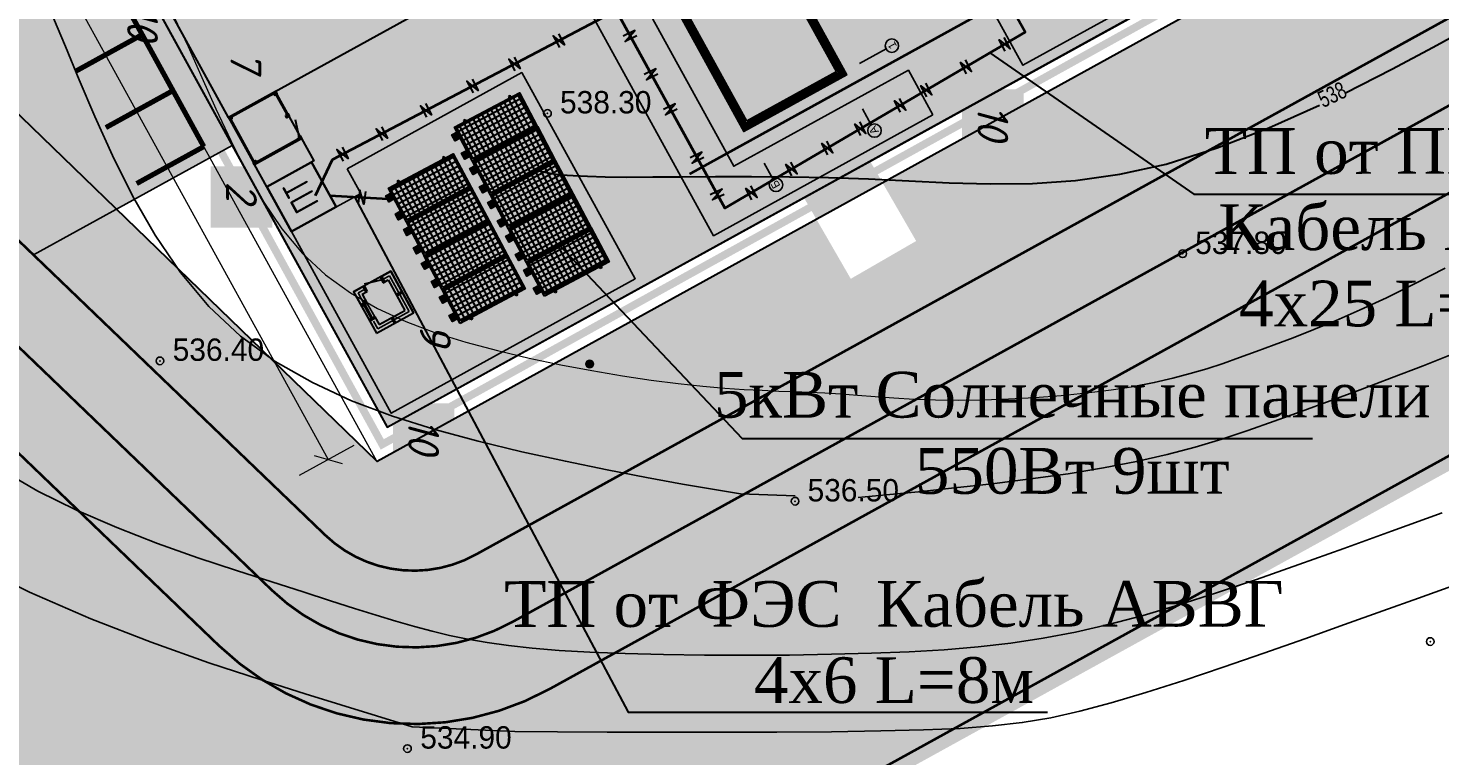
# Model space of a CAD drawing. Extents: x 10527 to 38813, y 13847 to 37526.
# Tile 83 of 256: x 35727 to 35782, y 35952 to 35981. Entities that reach past the tile are written whole.
import ezdxf

# ---------------------------------------------------------------- set-up
doc = ezdxf.new("R2010")
doc.units = 0
doc.header["$LTSCALE"] = 0.5
doc.header["$MEASUREMENT"] = 0
doc.header["$PDMODE"] = 32
doc.header["$PDSIZE"] = 0.3
for name, pattern in [('ACAD_ISO02W100', [15, 12, -3]), ('Auto_Street_NotBorder_Line_m1', [3, 1.5, -1.5]), ('CONTI', [0]), ('GOST2.303 6', [12, 8, -1.5, 1, -1.5]), ('STRIH_1', [3, 2, -1])]:
    doc.linetypes.add(name, pattern=pattern)
for name, color, linetype in [('!Adeev Timur', 7, 'Continuous'), ('!Oy2', 7, 'Continuous'), ('(002) Рамка', 7, 'Continuous'), ('(004) Точки рельефа', 7, 'Continuous'), ('(007) Здания', 7, 'Continuous'), ('(022) Возд. Линии', 7, 'Continuous'), ('GORIZDEFAULT', 32, 'CONTI'), ('kcd_tx', 7, 'Continuous'), ('PI_TTDEFAULT', 5, 'CONTI'), ('SHTAMP', 7, 'Continuous'), ('Штрих Стекло', 7, 'Continuous')]:
    doc.layers.add(name, color=color, linetype=linetype)
for name, color, linetype, lineweight in [('(032) Горизонтали утолщенные', 32, 'Continuous', 30), ('.', 7, 'Continuous', 15), ('DUVAR', 7, 'Continuous', 25), ('ОКНА', 142, 'Continuous', 30)]:
    doc.layers.add(name, color=color, linetype=linetype, lineweight=lineweight)
doc.layers.add('2D - Общий_Ном._пера__24', color=7, linetype='Continuous', lineweight=18, true_color=0xd90005)
doc.layers.add('RELEF_POINT_PICKT_B', color=7, linetype='Continuous', true_color=0x000000)
doc.styles.add('ARIAL', font='arial.ttf')
doc.styles.add('D-431', font='txt')
doc.styles.add('ESKD1', font='ESKD1.shx', dxfattribs={"width": 1.2, "oblique": 15})
doc.styles.add('K', font='times.ttf', dxfattribs={"height": 2.5})
doc.styles.add('ROMANS', font='ROMANS.SHX', dxfattribs={"width": 0.8})
doc.styles.add('SHRFT', font='TXT', dxfattribs={"width": 0.875})
doc.styles.add('V@ler@Live', font='isocpeui.ttf')
doc.linetypes.add('ограждение2', pattern='A,0.25,-0.1,[132,ltypeshp.shx,S=0.1,R=0,X=-0.1,Y=0],-0.1,1', length=1.45)
doc.dimstyles.new('GENPLAN', dxfattribs={"dimtxt": 1, "dimasz": 0.8, "dimexe": 1.3, "dimexo": 1.5, "dimgap": 0.001, "dimtad": 1, "dimdec": 1, "dimzin": 0, "dimdsep": 46, "dimtxsty": 'ESKD1', "dimblk1": 'OBLIQUE', "dimblk2": 'OBLIQUE', "dimsah": 1, "dimcen": -0.8, "dimadec": 0, "dimazin": 0, "dimtfac": 0.75, "dimtdec": 1, "dimtix": 1, "dimtmove": 0, "dimatfit": 3, "dimldrblk": 'OBLIQUE', "dimfxl": 1, "dimtvp": 1.2, "dimlwd": 9, "dimlwe": 9, "dimarcsym": 0})

# ---------------------------------------------------------------- blocks, each defined once
blk = doc.blocks.new('PointHight_m1')
at = {"layer": 'RELEF_POINT_PICKT_B', "linetype": 'Continuous', "lineweight": 15, "true_color": 0x000000}
h = blk.add_hatch(color=18, dxfattribs=at)
edge = h.paths.add_edge_path()
edge.add_arc((0, 0), 0.3, 0, 360)
at = {"layer": 'RELEF_POINT_PICKT_B', "color": 18, "linetype": 'Continuous', "lineweight": 15, "true_color": 0x000000}
blk.add_circle((0, 0), 0.3, dxfattribs=at)
blk.add_point((0, 0), dxfattribs=at)
blk = doc.blocks.new('_Oblique')
at = {"color": 0, "linetype": 'ByBlock', "lineweight": -2}
blk.add_line((-0.5, -0.5), (0.5, 0.5), dxfattribs=at)
blk = doc.blocks.new('ннрррр')
at = {"layer": '!Adeev Timur', "lineweight": 30}
blk.add_hatch(color=254, dxfattribs=at).paths.add_polyline_path([(32652.533, -7226.572), (32654.193, -7226.572), (32654.193, -7228.432), (32652.533, -7228.432)])
at = {"lineweight": 25}
h = blk.add_hatch(color=256, dxfattribs=at)
h.dxf.hatch_style = 1
h.paths.add_polyline_path([(32653.396, -7226.572), (32653.331, -7226.572), (32653.331, -7226.822), (32653.396, -7226.822)])
h = blk.add_hatch(color=256, dxfattribs=at)
h.dxf.hatch_style = 1
h.paths.add_polyline_path([(32652.533, -7227.108), (32652.533, -7227.173), (32652.783, -7227.173), (32652.783, -7227.108)])
h = blk.add_hatch(color=256, dxfattribs=at)
h.dxf.hatch_style = 1
h.paths.add_polyline_path([(32653.943, -7227.469), (32653.943, -7227.534), (32654.193, -7227.534), (32654.193, -7227.469)])
h = blk.add_hatch(color=256, dxfattribs=at)
h.dxf.hatch_style = 1
h.paths.add_polyline_path([(32652.533, -7227.773), (32652.533, -7227.838), (32652.783, -7227.838), (32652.783, -7227.773)])
h = blk.add_hatch(color=256, dxfattribs=at)
h.dxf.hatch_style = 1
h.paths.add_polyline_path([(32653.008, -7228.182), (32652.943, -7228.182), (32652.943, -7228.432), (32653.008, -7228.432)])
h = blk.add_hatch(color=256, dxfattribs=at)
h.dxf.hatch_style = 1
h.paths.add_polyline_path([(32653.783, -7228.182), (32653.718, -7228.182), (32653.718, -7228.432), (32653.783, -7228.432)])
at = {"lineweight": 30}
for p, q in [((32652.533, -7226.572), (32654.193, -7226.572)), ((32652.533, -7227.173), (32652.533, -7226.572)), ((32652.783, -7226.822), (32653.943, -7226.822)), ((32652.783, -7227.173), (32652.783, -7226.822)), ((32653.943, -7228.182), (32653.943, -7226.822)), ((32654.193, -7228.432), (32654.193, -7226.572)), ((32652.783, -7227.108), (32652.533, -7227.108)), ((32652.783, -7227.173), (32652.533, -7227.173)), ((32652.533, -7228.432), (32652.533, -7227.773)), ((32652.783, -7227.773), (32652.533, -7227.773)), ((32652.783, -7227.838), (32652.533, -7227.838)), ((32652.783, -7228.182), (32652.783, -7227.773)), ((32652.533, -7228.432), (32653.008, -7228.432)), ((32652.783, -7228.182), (32653.008, -7228.182)), ((32652.943, -7228.432), (32652.943, -7228.182)), ((32653.008, -7228.432), (32653.008, -7228.182)), ((32653.718, -7228.302), (32653.043, -7228.494)), ((32653.718, -7228.182), (32653.943, -7228.182)), ((32653.718, -7228.432), (32653.718, -7228.182)), ((32653.718, -7228.432), (32654.193, -7228.432)), ((32653.783, -7228.432), (32653.783, -7228.182))]:
    blk.add_line(p, q, dxfattribs=at)
at = {"color": 0, "linetype": 'ACAD_ISO02W100', "lineweight": 25, "ltscale": 0.5}
for p, q in [((32652.663, -7226.702), (32654.063, -7226.702)), ((32652.663, -7227.043), (32652.663, -7226.702)), ((32654.063, -7228.302), (32654.063, -7226.702)), ((32652.663, -7228.302), (32652.658, -7227.838)), ((32652.663, -7228.302), (32652.943, -7228.302)), ((32653.783, -7228.302), (32654.063, -7228.302))]:
    blk.add_line(p, q, dxfattribs=at)
at = {"lineweight": 25}
for p, q in [((32652.936, -7226.822), (32652.936, -7226.822)), ((32652.936, -7228.182), (32652.936, -7228.182))]:
    blk.add_line(p, q, dxfattribs=at)
at = {"color": 0, "lineweight": 25}
for p, q in [((32652.533, -7227.773), (32652.533, -7227.173)), ((32652.633, -7227.773), (32652.633, -7227.173)), ((32652.683, -7227.773), (32652.683, -7227.173)), ((32652.783, -7227.773), (32652.783, -7227.173))]:
    blk.add_line(p, q, dxfattribs=at)
at = {"linetype": 'ByBlock', "lineweight": 30}
blk.add_lwpolyline([(32652.533, -7226.572), (32654.193, -7226.572), (32654.193, -7228.432), (32652.533, -7228.432)], close=True, dxfattribs=at)
at = {"lineweight": 25}
for points in [[(32653.331, -7226.572), (32653.396, -7226.572), (32653.396, -7226.822), (32653.331, -7226.822)], [(32653.943, -7227.534), (32653.943, -7227.469), (32654.193, -7227.469), (32654.193, -7227.534)], [(32653.718, -7228.182), (32653.783, -7228.182), (32653.783, -7228.432), (32653.718, -7228.432)]]:
    blk.add_lwpolyline(points, close=True, dxfattribs=at)
at = {"lineweight": 25, "xscale": 0.00125, "yscale": 0.00125, "zscale": 0.00125}
for p, rotation in [((32652.937, -7226.822), 90), ((32652.937, -7228.182), 270)]:
    blk.add_blockref('_Oblique', p, dxfattribs=dict(at, rotation=rotation))
blk = doc.blocks.new('апавп')
for p, q in [((595265892, -115875901), (595265892, -115874001)), ((595265942, -115873951), (595267842, -115873951)), ((595267892, -115874001), (595267892, -115875901)), ((595266842, -115875951), (595265942, -115875951))]:
    blk.add_line(p, q)
at = {"lineweight": 30}
blk.add_line((595267842, -115875951), (595267191, -115876150), dxfattribs=at)
at = {"lineweight": 40}
for points in [[(595265842, -115873901), (595265942, -115873901), (595265942, -115874001), (595265842, -115874001)], [(595267842, -115873901), (595267942, -115873901), (595267942, -115874001), (595267842, -115874001)], [(595265842, -115875901), (595265942, -115875901), (595265942, -115876001), (595265842, -115876001)], [(595266842, -115875901), (595266942, -115875901), (595266942, -115876001), (595266842, -115876001)], [(595267842, -115875901), (595267942, -115875901), (595267942, -115876001), (595267842, -115876001)]]:
    blk.add_lwpolyline(points, close=True, dxfattribs=at)
blk.add_lwpolyline([(595265842, -115873901), (595267942, -115873901), (595267942, -115876001), (595265842, -115876001)], close=True)
blk = doc.blocks.new('еппппп')
at = {"layer": '!Adeev Timur', "lineweight": 30}
blk.add_hatch(color=254, dxfattribs=at).paths.add_polyline_path([(32647.244, -7226.418), (32649.344, -7226.418), (32649.344, -7228.518), (32647.244, -7228.518)])
at = {"linetype": 'ByBlock', "lineweight": 30}
blk.add_lwpolyline([(32647.244, -7226.418), (32649.344, -7226.418), (32649.344, -7228.518), (32647.244, -7228.518), (32647.244, -7226.418)], dxfattribs=at)
at = {"xscale": 0.001, "yscale": 0.001, "zscale": 0.001}
blk.add_blockref('апавп', (-562618.598, 108647.484), dxfattribs=at)
blk = doc.blocks.new('нкенкен')
at = {"layer": '!Adeev Timur', "lineweight": 30}
blk.add_hatch(color=254, dxfattribs=at).paths.add_polyline_path([(30647.632, -7105.802), (30648.643, -7104.077), (30650.369, -7105.088), (30649.358, -7106.813)])
at = {"layer": '!Adeev Timur', "lineweight": 35}
blk.add_lwpolyline([(30647.632, -7105.802), (30648.643, -7104.077), (30650.369, -7105.088), (30649.358, -7106.813)], close=True, dxfattribs=at)
at = {"layer": 'SHTAMP', "color": 7, "insert": (30648.976, -7105.503), "char_height": 1, "width": 1.51, "attachment_point": 5, "rotation": 59.6325, "style": 'ROMANS'}
blk.add_mtext('{\\fISOCPEUR|b0|i0|c204|p34;\\C0;ТП}', dxfattribs=at)
blk = doc.blocks.new('*U727')
at = {"color": 31, "true_color": 0xfecc66, "const_width": 0.2}
blk.add_lwpolyline([(0, 0), (0, 3)], dxfattribs=at)
blk = doc.blocks.new('*U728')
at = {"color": 0, "linetype": 'ByBlock', "lineweight": -2, "transparency": 16777216, "rotation": 167.9689933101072}
for p in [(18792.71, 11427.217), (18795.155, 11426.696), (18797.6, 11426.175), (18800.046, 11425.654), (18802.491, 11425.132), (18804.936, 11424.611), (18807.381, 11424.09), (18809.826, 11423.569), (18812.271, 11423.048), (18814.716, 11422.527), (18817.161, 11422.006), (18819.606, 11421.485)]:
    blk.add_blockref('*U727', p, dxfattribs=at)
blk = doc.blocks.new('szdggggfhj')
at = {"color": 0}
for p, q in [((15991, 9925), (15283, 9925)), ((15991, 5525), (15283, 5525)), ((17602, 4768), (17602, 3589)), ((25902, 4768), (25902, 3589)), ((28702, 4768), (28702, 3589)), ((38002, 4768), (38002, 3589)), ((41302, 4768), (41302, 3589)), ((44102, 4768), (44102, 3589)), ((46902, 4768), (46902, 3589))]:
    blk.add_line(p, q, dxfattribs=at)
for p, q in [((46752, 7225), (44252, 7225)), ((47052, 6925), (44252, 6925))]:
    blk.add_line(p, q)
blk.add_lwpolyline([(44252, 5425), (17452, 5425), (17452, 10025), (47052, 10025), (47052, 6925)])
at = {"color": 0, "ltscale": 50}
for centre, radius in [((15020, 9925), 263), ((15020, 5525), 263), ((17602, 3326), 262), ((46902, 3326), 262)]:
    blk.add_circle(centre, radius, dxfattribs=at)
at = {"layer": 'DUVAR', "color": 0, "lineweight": 30, "ltscale": 500}
for p, q in [((17752, 5725), (17752, 9725)), ((17752, 9725), (25752, 9725)), ((25752, 5725), (25752, 9725)), ((26052, 9725), (28552, 9725)), ((26052, 5725), (26052, 9725)), ((28552, 5725), (28552, 9725)), ((28852, 9725), (37852, 9725)), ((28852, 5725), (28852, 9725)), ((37852, 5725), (37852, 9725)), ((38152, 9725), (41152, 9725)), ((38152, 5725), (38152, 9725)), ((41152, 5725), (41152, 9725)), ((41452, 9725), (43952, 9725)), ((41452, 5725), (41452, 9725)), ((43952, 5725), (43952, 9725)), ((44252, 9725), (46752, 9725)), ((44252, 7225), (44252, 9725)), ((46752, 7225), (46752, 9725)), ((44252, 5425), (44252, 6925)), ((25752, 5725), (17752, 5725)), ((28552, 5725), (26052, 5725)), ((37852, 5725), (28852, 5725)), ((41152, 5725), (38152, 5725)), ((43952, 5725), (41452, 5725))]:
    blk.add_line(p, q, dxfattribs=at)
at = {"layer": '2D - Общий_Ном._пера__24', "color": 0, "style": 'ARIAL'}
for s, height, p in [('Б', 318, (14901, 9786)), ('А', 318, (14901, 5386)), ('1', 317, (17483, 3153)), ('7', 317, (46783, 3153))]:
    blk.add_text(s, height=height, dxfattribs=at).set_placement(p)
blk = doc.blocks.new('*D730')
at = {"layer": 'Defpoints', "color": 0, "transparency": 16777216}
for p in [(35720.98, 36001.825), (35741.185, 35965.123), (35738.87, 35963.849)]:
    blk.add_point(p, dxfattribs=at)
at = {"layer": 'kcd_tx', "color": 0, "lineweight": 9, "transparency": 16777216}
for p, q in [((35719.666, 36001.102), (35717.526, 35999.924)), ((35718.665, 36000.551), (35738.87, 35963.849)), ((35739.871, 35964.4), (35737.731, 35963.222))]:
    blk.add_line(p, q, dxfattribs=at)
for p, xscale, yscale, zscale, rotation in [((35718.665, 36000.551), 0.8, 0.8, 0.8, 118.8328220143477), ((35738.87, 35963.849), 0.7999999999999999, 0.7999999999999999, 0.7999999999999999, 298.8328220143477)]:
    blk.add_blockref('_Oblique', p, dxfattribs=dict(at, xscale=xscale, yscale=yscale, zscale=zscale, rotation=rotation))
at = {"layer": 'kcd_tx', "color": 0, "transparency": 16777216, "insert": (35729.206, 35982.441), "char_height": 1, "attachment_point": 5, "rotation": 298.8328, "style": 'ESKD1'}
blk.add_mtext('41.9', dxfattribs=at)
blk = doc.blocks.new('561651651')
at = {"layer": '.'}
h = blk.add_hatch(color=256, dxfattribs=at)
h.dxf.hatch_style = 1
h.paths.add_polyline_path([(251626, 162523), (251626, 162350), (251828, 162350), (251828, 162523)])
blk.add_lwpolyline([(251626, 162523), (251828, 162523), (251828, 162350), (251626, 162350)], close=True)
at = {"insert": (251865, 162350), "char_height": 280, "attachment_point": 9, "rotation": 359.9997, "style": 'V@ler@Live'}
blk.add_mtext_dynamic_manual_height_columns('{\\fISOCPEUR|b0|i0|c204|p34;\\C7;\\c16579836;-}', width=280, gutter_width=12.5, heights=[280], dxfattribs=at)
blk = doc.blocks.new('1561161')
at = {"layer": '.'}
h = blk.add_hatch(color=1, dxfattribs=at)
h.dxf.hatch_style = 1
h.paths.add_polyline_path([(252313, 162523), (252313, 162350), (252516, 162350), (252516, 162523)])
at = {"color": 1}
blk.add_lwpolyline([(252313, 162523), (252516, 162523), (252516, 162350), (252313, 162350)], close=True, dxfattribs=at)
at = {"insert": (252554, 162338), "char_height": 280, "attachment_point": 9, "rotation": 359.9997, "style": 'V@ler@Live'}
blk.add_mtext_dynamic_manual_height_columns('{\\fISOCPEUR|b0|i0|c204|p34;\\C7;\\c16579836;+}', width=280, gutter_width=12.5, heights=[280], dxfattribs=at)
blk = doc.blocks.new('15165165')
h = blk.add_hatch(color=5)
h.dxf.hatch_style = 1
h.paths.add_polyline_path([(1223303, 165363), (1224403, 165363), (1224403, 163163), (1223303, 163163)])
at = {"ltscale": 100}
h = blk.add_hatch(dxfattribs=at)
h.set_pattern_fill('ANSI37', color=5, scale=50, angle=45)
h.set_pattern_definition([(90, (-2333.17, 3.5), (-158.75, 0), []), (180, (-2333.17, 3.5), (0, -158.75), [])])
h.paths.add_polyline_path([(1223303, 165363), (1224403, 165363), (1224403, 163163), (1223303, 163163)])
at = {"color": 5, "lineweight": 30}
for p, q in [((1223194, 165066), (1223217, 165066)), ((1223194, 165014), (1223194, 165066)), ((1223217, 165014), (1223194, 165014)), ((1223198, 165032), (1223198, 165048)), ((1223198, 165048), (1223212, 165048)), ((1223212, 165032), (1223198, 165032)), ((1223212, 165048), (1223212, 165032)), ((1223217, 165075), (1223253, 165075)), ((1223217, 165066), (1223217, 165075)), ((1223217, 165014), (1223217, 165066)), ((1223217, 165007), (1223217, 165014)), ((1223253, 165007), (1223217, 165007)), ((1224489, 165075), (1224453, 165075)), ((1224453, 165007), (1224489, 165007)), ((1224489, 165066), (1224489, 165075)), ((1224511, 165066), (1224489, 165066)), ((1224489, 165014), (1224489, 165066)), ((1224489, 165014), (1224511, 165014)), ((1224489, 165007), (1224489, 165014)), ((1224507, 165048), (1224493, 165048)), ((1224493, 165048), (1224493, 165032)), ((1224493, 165032), (1224507, 165032)), ((1224507, 165032), (1224507, 165048)), ((1224511, 165014), (1224511, 165066)), ((1223196, 163463), (1223218, 163463)), ((1223196, 163410), (1223196, 163463)), ((1223219, 163410), (1223196, 163410)), ((1223200, 163428), (1223200, 163444)), ((1223200, 163444), (1223214, 163444)), ((1223214, 163428), (1223200, 163428)), ((1223214, 163444), (1223214, 163428)), ((1223218, 163472), (1223252, 163472)), ((1223218, 163463), (1223218, 163472)), ((1223219, 163410), (1223218, 163463)), ((1223219, 163403), (1223219, 163410)), ((1223253, 163403), (1223219, 163403)), ((1224487, 163472), (1224453, 163472)), ((1224453, 163403), (1224487, 163403)), ((1224487, 163463), (1224487, 163472)), ((1224509, 163463), (1224487, 163463)), ((1224487, 163410), (1224487, 163463)), ((1224487, 163410), (1224509, 163410)), ((1224487, 163403), (1224487, 163410)), ((1224505, 163444), (1224491, 163444)), ((1224491, 163444), (1224491, 163428)), ((1224491, 163428), (1224505, 163428)), ((1224505, 163428), (1224505, 163444)), ((1224509, 163410), (1224509, 163463))]:
    blk.add_line(p, q, dxfattribs=at)
for points in [[(1223253, 165413), (1224453, 165413), (1224453, 163113), (1223253, 163113)], [(1223303, 165363), (1224403, 165363), (1224403, 163163), (1223303, 163163)]]:
    blk.add_lwpolyline(points, close=True, dxfattribs=at)
at = {"color": 5, "xscale": 1.045, "yscale": 1.045, "zscale": 1.045, "rotation": 180}
for name, p in [('1561161', (1487302, 335255)), ('561651651', (1487232, 335255))]:
    blk.add_blockref(name, p, dxfattribs=at)

msp = doc.modelspace()

# ---------------------------------------------------------------- hatches: boundary and pattern name
at = {"layer": '!Adeev Timur', "lineweight": 30, "true_color": 0x991b1e}
h = msp.add_hatch(color=244, dxfattribs=at)
h.dxf.hatch_style = 1
h.paths.add_polyline_path([(35760.542, 35999.632), (35755.671, 36008.48), (35753.043, 36007.033), (35757.914, 35998.185)])
h.paths.add_polyline_path([(35741.069, 36002.553), (35743.522, 36003.904), (35744.873, 36001.451), (35746.187, 36002.174), (35758.966, 35978.959), (35755.199, 35976.886)])
h.paths.add_polyline_path([(35727.834, 35996.01), (35734.056, 35984.709), (35739.837, 35987.892), (35733.616, 35999.192)])
at = {"layer": '.', "ltscale": 0.149071}
h = msp.add_hatch(color=256, dxfattribs=at)
h.dxf.hatch_style = 1
h.set_gradient(color1=(51, 204, 0), color2=(51, 204, 0), tint=1)
h.paths.add_polyline_path([(35883.737, 36036.782), (35883.737, 36042.536), (35801.833, 35997.409), (35801.833, 35997.409), (35740.791, 35963.765), (35740.786, 35963.774), (35730.586, 35973.644), (35727.34, 35971.857), (35738.755, 35960.897, 0.328259), (35744.631, 35960.125)])
h.paths.add_polyline_path([(35883.737, 36042.536), (35883.737, 36047.058), (35845.997, 36026.26), (35819.722, 36011.781), (35799.926, 36000.873), (35801.833, 35997.409)])
h.paths.add_polyline_path([(35757.922, 35972.428), (35760.563, 35973.881), (35760.196, 35975.372), (35757.555, 35973.918)], flags=24)
h.paths.add_polyline_path([(35752.677, 35969.54), (35755.318, 35970.994), (35754.951, 35972.484), (35752.31, 35971.031)], flags=24)
h.paths.add_polyline_path([(35746.219, 35965.985), (35748.81, 35967.411), (35748.442, 35968.902), (35745.852, 35967.476)], flags=24)
h.paths.add_polyline_path([(35741.998, 35963.661), (35744.639, 35965.115), (35744.272, 35966.606), (35741.631, 35965.152)], flags=24)
h.paths.add_polyline_path([(35763.677, 35975.596), (35766.368, 35977.077), (35766.001, 35978.568), (35763.31, 35977.086)], flags=24)
h.paths.add_polyline_path([(35768.486, 35978.243), (35771.127, 35979.697), (35770.76, 35981.187), (35768.119, 35979.734)], flags=24)
h.paths.add_polyline_path([(35771.96, 35980.155), (35774.601, 35981.609), (35774.234, 35983.1), (35771.593, 35981.646)], flags=24)
h.paths.add_polyline_path([(35758.665, 35968.719), (35762.306, 35970.724), (35761.939, 35972.215), (35758.298, 35970.21)], flags=24)
h.paths.add_polyline_path([(35786.428, 35987.38), (35790.787, 35989.805), (35790.281, 35991.821), (35785.922, 35989.396)], flags=24)
edge = h.paths.add_edge_path(flags=17)
edge.add_line((35759.681, 35976.221), (35761.886, 35972.402))
edge.add_line((35761.886, 35972.402), (35759.326, 35970.924))
edge.add_line((35759.326, 35970.924), (35757.121, 35974.743))
edge.add_line((35757.121, 35974.743), (35759.681, 35976.221))
edge.add_line((35758.937, 35976.1), (35759.117, 35975.788))
edge.add_line((35758.953, 35977.723), (35758.937, 35976.1))
edge.add_line((35758.747, 35977.725), (35758.966, 35978.959))
edge.add_line((35758.966, 35978.959), (35759.16, 35977.72))
edge.add_line((35759.16, 35977.72), (35758.747, 35977.725))
edge.add_line((35756.41, 35976.631), (35758.937, 35976.1))
edge.add_line((35756.368, 35976.429), (35755.199, 35976.886))
edge.add_line((35755.199, 35976.886), (35756.452, 35976.833))
edge.add_line((35756.452, 35976.833), (35756.368, 35976.429))
h.paths.add_polyline_path([(35795.139, 35996.245), (35795.14, 35993.579), (35796.925, 35993.101), (35796.925, 35995.767)], flags=25)
h.paths.add_polyline_path([(35763.993, 35978.374), (35763.994, 35975.708), (35765.779, 35975.23), (35765.779, 35977.896)], flags=25)
h.paths.add_polyline_path([(35741.715, 35966.095), (35741.715, 35963.429), (35743.5, 35962.951), (35743.5, 35965.617)], flags=25)
h = msp.add_hatch(color=256, dxfattribs=at)
h.dxf.hatch_style = 1
h.set_gradient(color1=(51, 204, 0), color2=(51, 204, 0), tint=1)
h.paths.add_polyline_path([(35747.527, 35954.87, -0.328259), (35734.6, 35956.569), (35672.407, 36016.28), (35672.407, 36003.804), (35738.42, 35940.425, -0.505731), (35739.665, 35940.261), (35883.737, 36019.655), (35883.737, 36029.931)])
at = {"layer": '.', "true_color": 0x939598, "transparency": 33554687}
h = msp.add_hatch(color=252, dxfattribs=at)
h.dxf.hatch_style = 1
h.paths.add_polyline_path([(35727.34, 35971.857), (35735.12, 35976.14), (35741.185, 35965.123), (35800.492, 35997.772), (35787.953, 36020.549), (35762.548, 36006.563), (35754.69, 36020.839), (35729.989, 36006.984), (35726.022, 36014.189), (35698.836, 35999.223)])
at = {"layer": '.', "true_color": 0x136734, "transparency": 33554687}
h = msp.add_hatch(color=116, dxfattribs=at)
h.dxf.hatch_style = 1
h.paths.add_polyline_path([(35741.196, 35987.498), (35741.634, 35987.739), (35744.52, 35982.496), (35734.971, 35977.239), (35725.382, 35994.659), (35726.958, 35995.527), (35733.662, 35983.35)])
h.paths.add_polyline_path([(35762.217, 36006.336), (35761.147, 36005.792), (35754.275, 36018.274), (35729.116, 36004.423), (35728.321, 36005.866), (35754.532, 36020.295)])
h.paths.add_polyline_path([(35736.466, 35974.523), (35735.984, 35975.399), (35737.824, 35976.412), (35738.306, 35975.536)])
h.paths.add_polyline_path([(35739.616, 35975.23), (35740.147, 35974.266), (35737.431, 35972.771), (35741.342, 35965.667), (35750.891, 35970.923), (35746.449, 35978.992)])
h.paths.add_polyline_path([(35762.542, 35977.337), (35761.58, 35979.085), (35754.747, 35975.324), (35739.266, 36003.444), (35743.384, 36005.711), (35744.589, 36003.521), (35747.305, 36005.016), (35745.495, 36008.303), (35736.91, 36003.577), (35753.957, 35972.611)])
h.paths.add_polyline_path([(35748.999, 36010.232), (35766.064, 35979.279), (35770.425, 35981.68), (35761.024, 35998.756), (35757.52, 35996.827), (35751.685, 36007.427), (35755.172, 36009.387), (35753.379, 36012.644)])
at = {"layer": 'Штрих Стекло', "linetype": 'Continuous'}
h = msp.add_hatch(color=5, dxfattribs=at)
h.dxf.hatch_style = 1
h.set_gradient(color1=(173, 173, 173), color2=(166, 166, 166), one_color=1, tint=0.65)
h.paths.add_polyline_path([(35672.407, 36020.439), (35672.407, 36016.28), (35734.6, 35956.569, 0.328259), (35747.527, 35954.87), (35883.737, 36029.931), (35883.737, 36033.357), (35746.079, 35957.497, -0.328259), (35736.677, 35958.733)])
h.paths.add_polyline_path([(35672.407, 36024.598), (35672.407, 36020.439), (35736.677, 35958.733, 0.328259), (35746.079, 35957.497), (35883.737, 36033.357), (35883.737, 36036.782), (35744.631, 35960.125, -0.328259), (35738.755, 35960.897)])

# ---------------------------------------------------------------- linework, layer by layer
at = {"layer": '(002) Рамка', "color": 172, "lineweight": 30, "elevation": -537.183, "flags": 128}
for points in [[(35747.888, 35980.512), (35748.122, 35980.071), (35747.683, 35980.428), (35747.923, 35979.974)], [(35750.952, 35980.429), (35750.501, 35980.213), (35750.876, 35980.637), (35750.413, 35980.416)], [(35765.364, 35979.832), (35765.129, 35980.273), (35765.569, 35979.917), (35765.328, 35980.37)], [(35746.147, 35979.598), (35746.381, 35979.157), (35745.942, 35979.514), (35746.183, 35979.06)], [(35763.851, 35978.946), (35763.616, 35979.388), (35764.056, 35979.031), (35763.814, 35979.484)], [(35751.778, 35978.929), (35751.327, 35978.714), (35751.702, 35979.137), (35751.239, 35978.916)], [(35744.509, 35978.738), (35744.743, 35978.296), (35744.304, 35978.653), (35744.545, 35978.2)], [(35762.298, 35978.037), (35762.063, 35978.479), (35762.502, 35978.123), (35762.261, 35978.576)], [(35742.686, 35977.781), (35742.92, 35977.339), (35742.481, 35977.696), (35742.722, 35977.243)], [(35752.532, 35977.559), (35752.081, 35977.344), (35752.456, 35977.768), (35751.993, 35977.546)], [(35761.276, 35977.44), (35761.041, 35977.881), (35761.481, 35977.525), (35761.239, 35977.978)], [(35740.958, 35976.873), (35741.192, 35976.431), (35740.753, 35976.788), (35740.993, 35976.335)], [(35759.716, 35976.527), (35759.481, 35976.968), (35759.921, 35976.612), (35759.68, 35977.065)], [(35739.422, 35976.067), (35739.657, 35975.625), (35739.217, 35975.982), (35739.458, 35975.529)], [(35758.424, 35975.771), (35758.189, 35976.212), (35758.629, 35975.856), (35758.387, 35976.309)], [(35753.575, 35975.664), (35753.124, 35975.448), (35753.499, 35975.872), (35753.036, 35975.651)], [(35757.019, 35974.949), (35756.784, 35975.391), (35757.224, 35975.034), (35756.983, 35975.487)], [(35754.366, 35974.228), (35753.915, 35974.012), (35754.29, 35974.436), (35753.827, 35974.215)], [(35755.454, 35974.017), (35755.219, 35974.458), (35755.659, 35974.102), (35755.418, 35974.555)], [(35740.332, 35974.337), (35740.266, 35973.841), (35740.116, 35974.387), (35740.049, 35973.878)]]:
    msp.add_lwpolyline(points, dxfattribs=at)
at = {"layer": '(007) Здания', "color": 18, "true_color": 0x000000, "elevation": -539}
msp.add_lwpolyline([(35672.407, 36024.598), (35738.755, 35960.897)], dxfattribs=at)
at = {"layer": '(007) Здания', "color": 1, "lineweight": 40, "elevation": -537.183}
for points in [[(35738.372, 35974.189), (35739.044, 35975.597), (35750.139, 35981.424), (35754.398, 35973.687), (35766.157, 35980.568), (35754.421, 36001.593), (35755.998, 36002.489)], [(35738.937, 35974.182), (35741.445, 35974.045)]]:
    msp.add_lwpolyline(points, dxfattribs=at)
at = {"layer": '(022) Возд. Линии', "color": 0, "lineweight": 30, "elevation": -539, "flags": 128}
msp.add_lwpolyline([(35747.873, 35972.291), (35755.078, 35964.672), (35777.398, 35964.672)], dxfattribs=at)
at = {"layer": '(032) Горизонтали утолщенные', "color": 32}
for points in [[(35778.696, 35978.204, -1), (35780.506, 35979.124, -1), (35782.116, 35979.984, -1), (35783.476, 35980.724, -1)], [(35771.666, 35975.414, -1), (35773.666, 35976.044, -1), (35775.686, 35976.824, -1), (35777.666, 35977.714, -1)], [(35746.986, 35975.174, -1), (35747.286, 35975.104, -1), (35747.616, 35975.044, -1), (35747.996, 35974.994, -1), (35748.456, 35974.964, -1), (35749.016, 35974.934, -1), (35749.716, 35974.914, -1), (35750.556, 35974.904, -1), (35751.576, 35974.914, -1), (35752.746, 35974.914, -1), (35754.036, 35974.924, -1), (35755.446, 35974.924, -1), (35756.926, 35974.914, -1), (35758.456, 35974.884, -1), (35760.016, 35974.834, -1), (35761.596, 35974.754, -1), (35763.176, 35974.674, -1), (35764.786, 35974.634, -1), (35766.436, 35974.654, -1), (35768.116, 35974.764, -1), (35769.856, 35975.014, -1), (35771.666, 35975.414, -1)]]:
    msp.add_polyline3d(points, dxfattribs=at)
at = {"layer": '.', "ltscale": 0.149071, "elevation": -537.183}
msp.add_lwpolyline([(35801.833, 35997.409), (35740.791, 35963.765), (35719.426, 36002.567), (35755.083, 36022.197), (35762.942, 36007.922), (35788.347, 36021.907)], close=True, dxfattribs=at)
at = {"layer": '.', "ltscale": 0.149071}
msp.add_polyline3d([(35732.846, 35981.164, -2), (35733.386, 35980.014, -2), (35733.926, 35978.804, -2), (35734.476, 35977.574, -2), (35735.056, 35976.334, -2), (35735.666, 35975.124, -2), (35736.326, 35973.964, -2), (35737.056, 35972.884, -2), (35737.866, 35971.914, -2), (35738.766, 35971.084, -2), (35739.746, 35970.374, -2), (35740.796, 35969.764, -2), (35741.906, 35969.254, -2), (35743.066, 35968.814, -2), (35744.266, 35968.444, -2), (35745.496, 35968.114, -2), (35746.736, 35967.824, -2), (35747.976, 35967.564, -2), (35749.196, 35967.334, -2), (35750.386, 35967.134, -2), (35751.516, 35966.964, -2), (35752.566, 35966.834, -2), (35753.536, 35966.724, -2), (35754.396, 35966.644, -2), (35755.156, 35966.594, -2), (35755.856, 35966.564, -2), (35756.506, 35966.534, -2), (35757.116, 35966.514, -2), (35757.706, 35966.494, -2), (35758.316, 35966.464, -2), (35758.936, 35966.424, -2), (35759.596, 35966.374, -2), (35760.286, 35966.314, -2), (35761.016, 35966.264, -2), (35761.806, 35966.214, -2), (35762.646, 35966.184, -2), (35763.546, 35966.174, -2), (35764.506, 35966.184, -2), (35765.506, 35966.224, -2), (35766.536, 35966.284, -2), (35767.556, 35966.364, -2), (35768.556, 35966.464, -2), (35769.516, 35966.584, -2), (35770.406, 35966.714, -2)], dxfattribs=at)
at = {"ltscale": 0.149071, "const_width": 0.1, "elevation": -539}
for points in [[(35753.017, 35975.022), (35883.737, 36047.058)], [(35672.407, 36003.804), (35738.982, 35939.885), (35883.737, 36019.655)]]:
    msp.add_lwpolyline(points, dxfattribs=at)
at = {"color": 5, "linetype": 'Continuous', "lineweight": 30, "elevation": -537.183}
msp.add_lwpolyline([(35883.737, 36042.536), (35740.786, 35963.774), (35672.407, 36029.938)], dxfattribs=at)
at = {"ltscale": 0.149071, "const_width": 0.1, "elevation": -539}
for points in [[(35883.737, 36036.782), (35744.631, 35960.125, -0.328259), (35738.755, 35960.897), (35672.407, 36024.598)], [(35672.407, 36016.28), (35734.6, 35956.569, 0.328259), (35747.527, 35954.87), (35883.737, 36029.931)]]:
    msp.add_lwpolyline(points, format="xyb", dxfattribs=at)
at = {"color": 7, "linetype": 'STRIH_1', "ltscale": 2, "true_color": 0xffffff, "const_width": 0.1, "elevation": -539}
msp.add_lwpolyline([(35672.407, 36020.439), (35736.677, 35958.733, 0.328259), (35746.079, 35957.497), (35883.737, 36033.357)], format="xyb", dxfattribs=at)
at = {"color": 1, "linetype": 'Auto_Street_NotBorder_Line_m1', "const_width": 0.3, "elevation": -535.506}
msp.add_lwpolyline([(35740.988, 35964.444), (35801.152, 35997.75), (35788.337, 36021.242), (35762.719, 36007.291), (35754.902, 36021.49), (35720.124, 36002.344)], close=True, dxfattribs=at)
at = {"elevation": -537.183}
for points in [[(35727.34, 35971.857), (35735.12, 35976.14), (35741.185, 35965.123), (35800.492, 35997.772), (35787.953, 36020.549), (35762.548, 36006.563), (35754.69, 36020.839), (35729.989, 36006.984), (35726.022, 36014.189), (35698.836, 35999.223)], [(35748.999, 36010.232), (35766.064, 35979.279), (35770.425, 35981.68), (35761.024, 35998.756), (35757.52, 35996.827), (35751.685, 36007.427), (35755.172, 36009.387), (35753.379, 36012.644)], [(35762.542, 35977.337), (35761.58, 35979.085), (35754.747, 35975.324), (35739.266, 36003.444), (35743.384, 36005.711), (35744.589, 36003.521), (35747.305, 36005.016), (35745.495, 36008.303), (35736.91, 36003.577), (35753.957, 35972.611)], [(35739.616, 35975.23), (35740.147, 35974.266), (35737.431, 35972.771), (35741.342, 35965.667), (35750.891, 35970.923), (35746.449, 35978.992)]]:
    msp.add_lwpolyline(points, close=True, dxfattribs=at)
at = {"color": 5, "linetype": 'Continuous', "elevation": -537.183}
msp.add_lwpolyline([(35800.475, 35997.802), (35741.185, 35965.123), (35720.784, 36002.174), (35754.69, 36020.839), (35762.548, 36006.563), (35787.953, 36020.549)], close=True, dxfattribs=at)
at = {"color": 1, "linetype": 'GOST2.303 6', "lineweight": 30, "const_width": 1.035, "elevation": -539}
msp.add_lwpolyline([(35883.737, 36019.655), (35738.982, 35939.885), (35672.407, 36003.804)], dxfattribs=at)
at = {"const_width": 0.25, "elevation": -537.183}
msp.add_lwpolyline([(35741.069, 36002.553), (35743.522, 36003.904), (35744.873, 36001.451), (35746.187, 36002.174), (35758.966, 35978.959), (35755.199, 35976.886)], close=True, dxfattribs=at)
at = {"color": 31, "true_color": 0xfecc66, "const_width": 0.2, "elevation": -537.183}
msp.add_lwpolyline([(35734.003, 35976.096), (35720.345, 36000.905)], dxfattribs=at)
at = {"linetype": 'ограждение2', "lineweight": 30, "ltscale": 2, "elevation": -537.183}
msp.add_lwpolyline([(35723.093, 35997.988), (35741.185, 35965.123), (35775.087, 35983.787)], dxfattribs=at)
at = {"linetype": 'ByBlock', "lineweight": 30, "elevation": -537.183}
msp.add_lwpolyline([(35741.196, 35987.498), (35741.634, 35987.739), (35744.52, 35982.496), (35734.971, 35977.239), (35725.382, 35994.659), (35726.958, 35995.527), (35733.662, 35983.35), (35741.196, 35987.498)], dxfattribs=at)
at = {"lineweight": 30, "flags": 128}
for points, elevation in [([(35764.774, 35979.759), (35772.748, 35974.231), (35789.16, 35974.231)], -287.783), ([(35739.898, 35974.13), (35750.618, 35953.972), (35767.03, 35953.972)], 251.217)]:
    msp.add_lwpolyline(points, dxfattribs=dict(at, elevation=elevation))
at = {"linetype": 'ByBlock', "lineweight": 30, "elevation": -537.183}
msp.add_lwpolyline([(35736.466, 35974.523), (35735.984, 35975.399), (35737.824, 35976.412), (35738.306, 35975.536)], close=True, dxfattribs=at)
at = {"layer": 'GORIZDEFAULT', "color": 32}
for points in [[(35728.116, 35981.124, -2.5), (35728.596, 35980.014, -2.5), (35729.126, 35978.714, -2.5), (35729.736, 35977.274, -2.5), (35730.436, 35975.744, -2.5), (35731.216, 35974.174, -2.5), (35732.096, 35972.634, -2.5), (35733.096, 35971.164, -2.5), (35734.206, 35969.834, -2.5), (35735.446, 35968.674, -2.5), (35736.796, 35967.694, -2.5), (35738.256, 35966.864, -2.5), (35739.786, 35966.154, -2.5), (35741.386, 35965.554, -2.5), (35743.046, 35965.034, -2.5), (35744.746, 35964.574, -2.5), (35746.456, 35964.154, -2.5), (35748.156, 35963.784, -2.5), (35749.796, 35963.444, -2.5), (35751.336, 35963.154, -2.5), (35752.746, 35962.894, -2.5), (35753.986, 35962.684, -2.5), (35755.006, 35962.514, -2.5), (35757.146, 35962.434, -2.5)], [(35770.406, 35966.714, -2), (35771.206, 35966.864, -2), (35771.936, 35967.034, -2), (35772.616, 35967.214, -2), (35773.266, 35967.404, -2), (35773.896, 35967.614, -2), (35774.536, 35967.844, -2), (35775.196, 35968.084, -2), (35775.896, 35968.334, -2), (35776.646, 35968.614, -2), (35777.456, 35968.934, -2), (35778.326, 35969.294, -2), (35779.266, 35969.704, -2), (35780.296, 35970.174, -2), (35781.396, 35970.724, -2), (35782.596, 35971.344, -2)], [(35769.216, 35963.524, -2.5), (35770.516, 35963.774, -2.5), (35771.706, 35964.044, -2.5), (35772.806, 35964.334, -2.5), (35773.846, 35964.654, -2.5), (35774.866, 35964.994, -2.5), (35775.896, 35965.354, -2.5), (35776.956, 35965.734, -2.5), (35778.086, 35966.144, -2.5), (35779.266, 35966.584, -2.5), (35780.486, 35967.044, -2.5), (35781.726, 35967.514, -2.5), (35782.966, 35968.014, -2.5)], [(35726.126, 35963.424, -3.5), (35727.506, 35962.614, -3.5), (35729.016, 35961.874, -3.5), (35730.596, 35961.194, -3.5), (35732.196, 35960.574, -3.5), (35733.776, 35960.014, -3.5), (35735.286, 35959.514, -3.5), (35736.666, 35959.064, -3.5), (35737.896, 35958.674, -3.5), (35738.966, 35958.324, -3.5), (35739.906, 35958.024, -3.5), (35740.756, 35957.764, -3.5), (35741.526, 35957.534, -3.5), (35742.246, 35957.324, -3.5), (35742.936, 35957.144, -3.5), (35743.626, 35956.974, -3.5), (35744.336, 35956.824, -3.5), (35745.096, 35956.694, -3.5), (35745.926, 35956.574, -3.5), (35746.856, 35956.474, -3.5), (35747.916, 35956.384, -3.5), (35749.116, 35956.314, -3.5), (35750.496, 35956.264, -3.5), (35751.996, 35956.224, -3.5), (35753.596, 35956.204, -3.5), (35755.256, 35956.194, -3.5), (35756.926, 35956.204, -3.5), (35758.566, 35956.234, -3.5), (35760.136, 35956.274, -3.5), (35761.606, 35956.334, -3.5), (35762.986, 35956.414, -3.5), (35764.306, 35956.524, -3.5), (35765.586, 35956.674, -3.5), (35766.856, 35956.864, -3.5), (35768.126, 35957.104, -3.5), (35769.416, 35957.394, -3.5), (35770.766, 35957.754, -3.5), (35772.166, 35958.164, -3.5), (35773.646, 35958.644, -3.5), (35775.206, 35959.164, -3.5), (35776.866, 35959.744, -3.5), (35778.626, 35960.374, -3.5), (35780.496, 35961.054, -3.5), (35782.476, 35961.774, -3.5)], [(35759.616, 35962.374, -2.5), (35760.706, 35962.474, -2.5), (35761.976, 35962.594, -2.5), (35763.386, 35962.744, -2.5), (35764.866, 35962.904, -2.5), (35766.366, 35963.094, -2.5), (35767.836, 35963.294, -2.5), (35769.216, 35963.524, -2.5)], [(35724.876, 35959.814, -4), (35727.186, 35958.664, -4), (35729.576, 35957.624, -4), (35731.946, 35956.704, -4), (35734.196, 35955.904, -4), (35736.246, 35955.234, -4), (35737.976, 35954.684, -4), (35742.156, 35953.394, -4), (35746.176, 35953.214, -4), (35747.846, 35953.204, -4), (35749.796, 35953.184, -4), (35751.946, 35953.184, -4), (35754.186, 35953.184, -4), (35756.426, 35953.184, -4), (35758.566, 35953.204, -4), (35760.506, 35953.234, -4), (35762.176, 35953.274, -4), (35763.606, 35953.334, -4), (35764.876, 35953.434, -4), (35766.036, 35953.564, -4), (35767.156, 35953.754, -4), (35768.296, 35954.004, -4), (35769.516, 35954.334, -4), (35770.876, 35954.744, -4), (35772.356, 35955.214, -4), (35773.906, 35955.734, -4), (35775.496, 35956.284, -4), (35777.096, 35956.844, -4), (35778.656, 35957.394, -4), (35780.156, 35957.934, -4), (35781.546, 35958.434, -4), (35782.856, 35958.894, -4)]]:
    msp.add_polyline3d(points, dxfattribs=at)
at = {"layer": 'PI_TTDEFAULT', "color": 5}
for p in [(35747.456, 35977.394, -0.7), (35772.316, 35971.904, -1.2), (35732.286, 35967.714, -2.6), (35757.146, 35962.224, -2.5), (35782.006, 35956.734, -4.3), (35741.976, 35952.544, -4.1)]:
    msp.add_point(p, dxfattribs=at)

# ---------------------------------------------------------------- block references
at = {"layer": '!Oy2', "color": 18, "true_color": 0x000000, "xscale": -0.5, "yscale": 0.5, "zscale": 0.5, "rotation": 182.0381163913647}
msp.add_blockref('PointHight_m1', (35749.105, 35967.59, -537.29), dxfattribs=at)
at = {"xscale": 0.001, "yscale": 0.001, "zscale": 0.001, "rotation": 118.8328220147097}
msp.add_blockref('szdggggfhj', (35772.339, 35966.228, -537.183), dxfattribs=at)
at = {"rotation": 310.8638287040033}
msp.add_blockref('*U728', (14783.333, 42736.076, -537.183), dxfattribs=at)
at = {"linetype": 'ByBlock', "lineweight": 30, "xscale": -1}
for name, p, rotation in [('еппппп', (13660.092, 61092.243, -537.183), 118.8328220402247), ('ннрррр', (10621.201, 13891.226, -537.183), 208.8328220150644)]:
    msp.add_blockref(name, p, dxfattribs=dict(at, rotation=rotation))
at = {"color": 0, "linetype": 'ByBlock', "lineweight": 30, "xscale": -1, "rotation": 178.4653261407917}
msp.add_blockref('нкенкен', (4909.521, 29692.072, -537.183), dxfattribs=at)
at = {"layer": 'ОКНА', "color": 5, "lineweight": 5, "xscale": 0.001248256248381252, "yscale": 0.001248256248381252, "zscale": 0.001248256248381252, "rotation": 118.0198977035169}
for p in [(36644.119, 34724.575, -537.183), (36644.823, 34723.253, -537.183), (36641.527, 34722.193, -537.183), (36645.527, 34721.93, -537.183), (36642.231, 34720.871, -537.183), (36646.23, 34720.608, -537.183), (36642.934, 34719.548, -537.183), (36646.934, 34719.286, -537.183), (36643.638, 34718.226, -537.183)]:
    msp.add_blockref('15165165', p, dxfattribs=at)

# ---------------------------------------------------------------- texts
at = {"layer": '(004) Точки рельефа', "style": 'D-431'}
for s, p in [('538.30', (35747.946, 35977.394, -539)), ('537.80', (35772.806, 35971.894, -539)), ('536.40', (35732.786, 35967.714, -539)), ('536.50', (35757.636, 35962.214, -539)), ('534.90', (35742.476, 35952.544, -539))]:
    msp.add_text(s, height=0.875, dxfattribs=at).set_placement(p)
at = {"layer": '(032) Горизонтали утолщенные', "color": 32, "style": 'SHRFT', "width": 0.75}
msp.add_text('538', height=0.6562, rotation=25.6505, dxfattribs=at).set_placement((35777.814, 35977.598, -1))
at = {"color": 0, "lineweight": 30, "attachment_point": 1, "rotation": 270.0062, "style": 'ESKD1', "bg_fill": 1, "box_fill_scale": 1.5, "bg_fill_color": 2, "bg_fill_transparency": 0}
for s, insert, char_height in [('10', (35732.207, 35981.653, -535.506), 1.2039), ('7', (35736.251, 35979.845, -910.283), 1.204), ('10', (35765.488, 35977.734, -535.506), 1.2039), ('2', (35736.082, 35974.728, -910.283), 1.204), ('9', (35743.669, 35969.188, -537.183), 1.204), ('10', (35743.209, 35965.455, -535.506), 1.2039)]:
    msp.add_mtext_dynamic_manual_height_columns(s, width=1.20393, gutter_width=0.0000334, heights=[1.232], dxfattribs=dict(at, insert=insert, char_height=char_height))
at = {"char_height": 1.78902, "width": 29.27119, "attachment_point": 2, "rotation": 0.0209, "style": 'K'}
for s, insert in [('ТП от ПР8503\\P Кабель АВВГ \\P4х25 L=75м', (35781.355, 35976.82, -539)), ('\\A1;{\\C7;5кВт Солнечные панели 550Вт 9шт}', (35767.999, 35967.288, -796.943)), ('ТП от ФЭС  Кабель АВВГ \\P4х6 L=8м', (35761.017, 35959.1))]:
    msp.add_mtext(s, dxfattribs=dict(at, insert=insert))

# ---------------------------------------------------------------- dimensions: what is measured, and where the dimension line sits
at = {"layer": 'kcd_tx'}
dim = msp.add_aligned_dim(p1=(35720.98, 36001.825, -537.183), p2=(35741.185, 35965.123, -537.183), distance=-2.643, dimstyle='GENPLAN', dxfattribs=at)
dim.commit()
dim.dimension.update_dxf_attribs({"geometry": '*D730', "text_midpoint": (35729.206, 35982.441, -537.183)})

doc.saveas('drawing.dxf')
